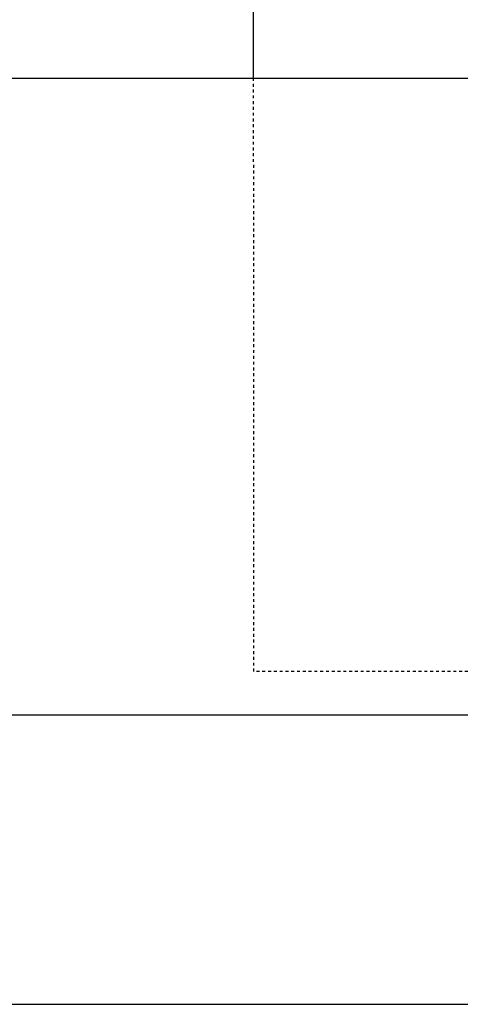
# Model space of a CAD drawing. Header units: millimetres. Extents: x -24622 to 2314, y -1603 to 2287.
# Tile 38 of 197: x -2729 to -2714, y 867 to 901. Entities that reach past the tile are written whole.
import ezdxf

# ---------------------------------------------------------------- set-up
doc = ezdxf.new("R2010")
doc.units = ezdxf.units.MM
doc.linetypes.add('HIDDEN', pattern=[0.2, 0.1, -0.1])
doc.layers.add('DEFAULT_2', color=8, linetype='HIDDEN')

msp = doc.modelspace()

# ---------------------------------------------------------------- linework, layer by layer
at = {"color": 7, "linetype": 'Continuous'}
for p, q in [((-2720.917, 903.365), (-2720.914, 899.336)), ((-2807.914, 899.336), (-2668.808, 899.336)), ((-2865.808, 877.336), (-2663.808, 877.336)), ((-2865.808, 867.336), (-2663.808, 867.336))]:
    msp.add_line(p, q, dxfattribs=at)
at = {"layer": 'DEFAULT_2', "color": 8, "linetype": 'HIDDEN'}
for p in [(-2720.914, 899.336), (-2695.902, 878.843)]:
    msp.add_line(p, (-2720.902, 878.828), dxfattribs=at)

doc.saveas('drawing.dxf')
